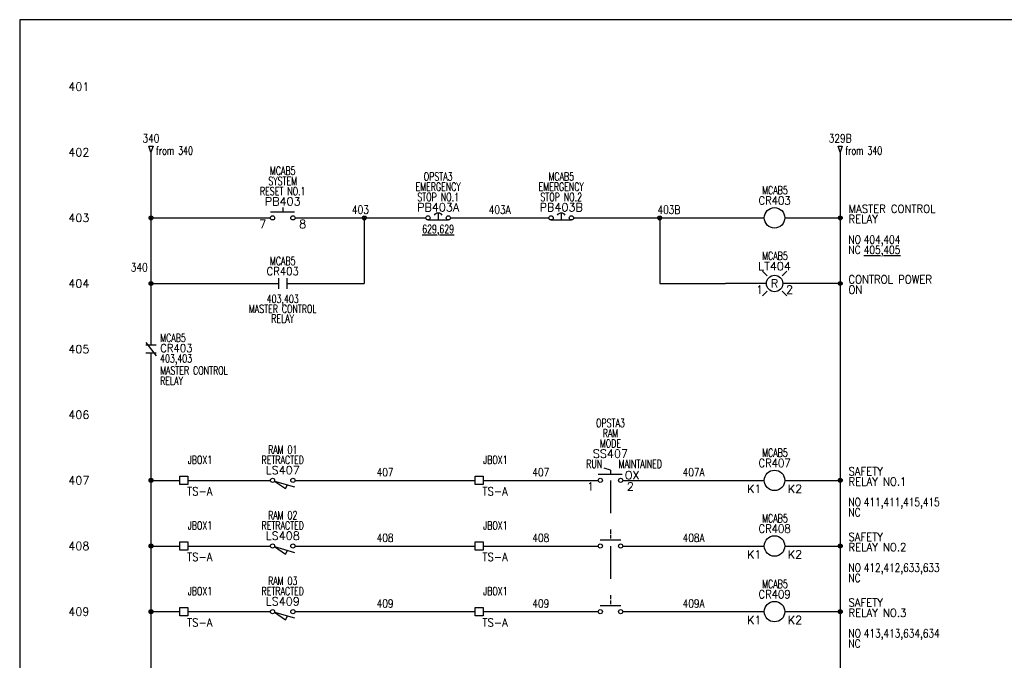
# Model space of a CAD drawing. Header units: inches. Extents: x 0 to 30, y 0 to 19.
# Tile 2 of 3: x 0 to 15, y 9.3 to 19. Entities that reach past the tile are written whole.
import ezdxf
from ezdxf.enums import TextEntityAlignment as Align

# ---------------------------------------------------------------- set-up
doc = ezdxf.new("R2010")
doc.units = ezdxf.units.IN
doc.header["$MEASUREMENT"] = 0
doc.linetypes.add('DASHED', pattern=[0.75, 0.5, -0.25])
for name, color, linetype in [('BLK_14AWG', 252, 'Continuous'), ('DESC', 1, 'Continuous'), ('DESCCHILD', 7, 'Continuous'), ('LINK', 8, 'DASHED'), ('LOC', 140, 'Continuous'), ('MISC', 30, 'Continuous'), ('POS', 7, 'Continuous'), ('RED_18AWG', 1, 'Continuous'), ('SYMS', 7, 'Continuous'), ('TAGS', 30, 'Continuous'), ('TERMS', 6, 'Continuous'), ('WHT_16AWG', 7, 'Continuous'), ('WIRECOPY', 52, 'Continuous'), ('WIRENO', 3, 'Continuous'), ('WIREREF_DEST', 62, 'Continuous'), ('XREF', 7, 'Continuous'), ('XREFCHILD', 7, 'Continuous')]:
    doc.layers.add(name, color=color, linetype=linetype)
doc.layers.add('Viewports', color=3, linetype='Continuous', plot=False)
doc.styles.add('WD', font='romans.shx')

# ---------------------------------------------------------------- blocks, each defined once
blk = doc.blocks.new('WD_MLRH')
at = {"style": 'WD'}
blk.add_attdef('RUNGFIRST', text='', height=0.125, dxfattribs=at).set_placement((-0.25, 0), align=Align.MIDDLE_RIGHT)
at = {"style": 'WD', "flags": 1}
for tag, p in [('RUNGHORV', (-0.25, -0.127)), ('RUNGINC', (-0.25, -0.163)), ('WIREMODE', (-0.25, -0.281)), ('RUNGDIST', (-0.25, -0.2)), ('RUNGCNT', (-0.25, -0.237)), ('WIREFMT', (-0.25, -0.321)), ('WIRE-START', (-0.25, -0.356)), ('WIRE-GSUF', (-0.25, -0.396)), ('PH3SPACE', (-0.25, -0.437))]:
    blk.add_attdef(tag, text='', height=0.025, dxfattribs=at).set_placement(p, align=Align.RIGHT)
blk = doc.blocks.new('WDDOT')
for radius in [0.03, 0.0187, 0.00929]:
    blk.add_circle((0, 0), radius)
blk = doc.blocks.new('HSS112')
for p, q in [((0, 0.156), (-0.094, 0.188)), ((0, 0.156), (0, 0.094)), ((-0.185, 0.094), (0.18, 0.094))]:
    blk.add_line(p, q)
for centre in [(-0.155, 0), (0.155, 0)]:
    blk.add_circle(centre, 0.0322)
at = {"style": 'WD', "width": 0.7}
for tag, p in [('INST', (0, 0.982)), ('LOC', (0, 0.812)), ('DESC1', (0, 0.656)), ('DESC2', (0, 0.5)), ('XREF', (0, -0.219))]:
    blk.add_attdef(tag, text='', height=0.125, dxfattribs=at).set_placement(p, align=Align.CENTER)
at = {"style": 'WD'}
blk.add_attdef('TAG1', text='', height=0.125, dxfattribs=at).set_placement((0, 0.344), align=Align.CENTER)
at = {"style": 'WD', "width": 0.7}
blk.add_attdef('POS1', text='', height=0.125, dxfattribs=at).set_placement((-0.125, 0.188), align=Align.RIGHT)
blk.add_attdef('POS2', (0.125, 0.188), '', height=0.125, dxfattribs=at)
at = {"style": 'WD'}
for tag, p, height in [('X2LINK', (0, 0.219), 0.01), ('X8LINK', (0, 0), 0.01), ('STATE', (0.219, 0.016), 0.125)]:
    blk.add_attdef(tag, p, '', height=height, dxfattribs=at)
for tag, p, height, flags in [('FAMILY', (0.205, 0.152), 0.01, 9), ('X4TERM01', (-0.188, 0), 0.0125, 1), ('X1TERM02', (0.188, 0), 0.0125, 1), ('CONTACT', (0.205, 0.136), 0.01, 1)]:
    blk.add_attdef(tag, p, '', height=height, dxfattribs=dict(at, flags=flags))
at = {"linetype": 'Continuous', "style": 'WD', "flags": 9}
for tag, p in [('ASSYCODE', (0.25, 0.094)), ('MFG', (0.23, 0.108)), ('CAT', (0.232, 0.121))]:
    blk.add_attdef(tag, text='', height=0.01, dxfattribs=at).set_placement(p, align=Align.CENTER)
at = {"linetype": 'Continuous', "style": 'WD', "flags": 8}
blk.add_attdef('TERM01', text='', height=0.125, dxfattribs=at).set_placement((-0.25, -0.031), align=Align.TOP_RIGHT)
blk.add_attdef('TERM02', text='', height=0.125, dxfattribs=at).set_placement((0.25, -0.031), align=Align.TOP_LEFT)
blk = doc.blocks.new('HLS11')
at = {"linetype": 'Continuous'}
for p, q in [((-0.125, -0.01), (0.041, -0.124)), ((-0.125, -0.01), (0.179, -0.097)), ((0.041, -0.124), (0.073, -0.067))]:
    blk.add_line(p, q, dxfattribs=at)
for centre in [(-0.155, 0), (0.155, 0)]:
    blk.add_circle(centre, 0.0322)
at = {"style": 'WD', "width": 0.7}
for tag, p in [('INST', (0, 0.719)), ('LOC', (0, 0.562)), ('DESC1', (0, 0.406)), ('DESC2', (0, 0.25)), ('XREF', (0, -0.299)), ('WDTAGALT', (0.006, -0.438))]:
    blk.add_attdef(tag, text='', height=0.125, dxfattribs=at).set_placement(p, align=Align.CENTER)
at = {"style": 'WD'}
blk.add_attdef('TAG1', text='', height=0.125, dxfattribs=at).set_placement((0, 0.094), align=Align.CENTER)
for tag, p, height, flags in [('X4TERM01', (-0.188, 0), 0.0125, 1), ('CONTACT', (0.038, 0.02), 0.01, 1), ('FAMILY', (0.038, 0.037), 0.01, 9), ('X1TERM02', (0.188, 0), 0.0125, 1)]:
    blk.add_attdef(tag, p, '', height=height, dxfattribs=dict(at, flags=flags))
for tag, p in [('X2LINK', (0, 0.031)), ('X8LINK', (0, -0.156))]:
    blk.add_attdef(tag, p, '', height=0.01, dxfattribs=at)
at = {"linetype": 'Continuous', "style": 'WD', "flags": 9}
for tag, p in [('CAT', (0.063, -0.007)), ('ASSYCODE', (0.062, -0.047)), ('MFG', (0.063, -0.027))]:
    blk.add_attdef(tag, text='', height=0.01, dxfattribs=at).set_placement(p, align=Align.CENTER)
at = {"linetype": 'Continuous', "style": 'WD', "flags": 8}
blk.add_attdef('TERM01', text='', height=0.125, dxfattribs=at).set_placement((-0.25, -0.031), align=Align.TOP_RIGHT)
blk.add_attdef('TERM02', text='', height=0.125, dxfattribs=at).set_placement((0.25, -0.031), align=Align.TOP_LEFT)
blk = doc.blocks.new('HCR1')
blk.add_circle((0, 0), 0.156)
at = {"style": 'WD'}
for tag, width, p in [('INST', 0.7, (0.006, 0.528)), ('LOC', 0.7, (0.006, 0.359)), ('TAG1', 0.9, (0, 0.202))]:
    blk.add_attdef(tag, text='', height=0.125, dxfattribs=dict(at, width=width)).set_placement(p, align=Align.CENTER)
at = {"style": 'WD', "flags": 9}
blk.add_attdef('FAMILY', text='', height=0.01, dxfattribs=at).set_placement((-0.005, 0.17), align=Align.CENTER)
at = {"linetype": 'Continuous', "style": 'WD', "flags": 1}
for tag, p in [('CAT', (0, 0.159)), ('MFG', (0, 0.14))]:
    blk.add_attdef(tag, text='', height=0.01, dxfattribs=at).set_placement(p, align=Align.MIDDLE)
at = {"style": 'WD'}
for tag, p, width in [('DESC1', (1.126, 0.076), 0.9), ('DESC2', (1.126, -0.081), 0.9), ('DESC3', (1.126, -0.237), 0.9), ('XREFNO', (1.359, -0.393), 0.8), ('XREFNC', (1.359, -0.549), 0.8)]:
    blk.add_attdef(tag, p, '', height=0.125, dxfattribs=dict(at, width=width))
at = {"style": 'WD', "flags": 1}
for tag, p in [('X4TERM01', (-0.156, 0)), ('X1TERM02', (0.156, 0))]:
    blk.add_attdef(tag, p, '', height=0.0125, dxfattribs=at)
at = {"linetype": 'Continuous', "style": 'WD', "flags": 9}
blk.add_attdef('ASSYCODE', text='', height=0.01, dxfattribs=at).set_placement((0, 0.125), align=Align.CENTER)
at = {"linetype": 'Continuous', "style": 'WD'}
blk.add_attdef('TERM01', text='', height=0.125, dxfattribs=at).set_placement((-0.2, -0.066), align=Align.TOP_RIGHT)
blk.add_attdef('TERM02', text='', height=0.125, dxfattribs=at).set_placement((0.2, -0.066), align=Align.TOP_LEFT)
at = {"style": 'WD', "width": 0.8, "flags": 8}
for tag, p in [('NO', (1.126, -0.393)), ('NC', (1.126, -0.549))]:
    blk.add_attdef(tag, p, '', height=0.125, dxfattribs=at)
blk = doc.blocks.new('HA1D2')
blk.add_lwpolyline([(0, 0.094), (0.031, 0.094), (0, 0), (-0.031, 0.094), (0, 0.094)])
at = {"style": 'WD', "width": 0.8, "flags": 8}
blk.add_attdef('WIRENO', text='', height=0.125, dxfattribs=at).set_placement((0, 0.15), align=Align.CENTER)
at = {"style": 'WD', "flags": 1}
for tag, p in [('X8TERM01', (0, 0)), ('SIGCODE', (0.026, 0.066))]:
    blk.add_attdef(tag, p, '', height=0.01, dxfattribs=at)
at = {"style": 'WD', "width": 0.7}
for tag, p in [('XREF', (0.077, -0.037)), ('DESC1', (0.077, -0.206))]:
    blk.add_attdef(tag, p, '', height=0.125, dxfattribs=at)
blk = doc.blocks.new('HT0W01')
for p, q in [((-0.062, 0.062), (0.062, 0.062)), ((-0.062, -0.062), (-0.062, 0.062)), ((0.062, 0.062), (0.062, -0.062)), ((0.062, -0.062), (-0.062, -0.062))]:
    blk.add_line(p, q)
at = {"style": 'WD'}
for tag, p, width in [('INST', (0.062, 0.42), 0.7), ('LOC', (0.062, 0.25), 0.7), ('DESC1', (0.05, -0.385), 0.8)]:
    blk.add_attdef(tag, p, '', height=0.125, dxfattribs=dict(at, width=width))
at = {"linetype": 'Continuous', "style": 'WD', "width": 0.8, "flags": 8}
blk.add_attdef('WIRENO', text='', height=0.125, dxfattribs=at).set_placement((0, 0.094), align=Align.CENTER)
at = {"style": 'WD', "flags": 1}
for tag, p, height in [('X4TERM01', (-0.062, 0), 0.0125), ('X4TERMDESC01', (-0.055, -0.023), 0.025), ('X2TERMDESC01', (-0.006, 0.029), 0.025), ('X2TERM01', (0, 0.062), 0.0125), ('STRIPSEQ', (0, 0), 0.00125), ('X1TERMDESC01', (0.039, 0.007), 0.025), ('X1TERM01', (0.062, 0), 0.0125), ('LINKTERM', (0, -0.002), 0.00125), ('X8TERM01', (0, -0.062), 0.0125), ('X8TERMDESC01', (0, -0.054), 0.025)]:
    blk.add_attdef(tag, p, '', height=height, dxfattribs=at)
at = {"linetype": 'Continuous', "style": 'WD'}
for tag, p, height, width, flags in [('TAGSTRIP', (0.05, -0.229), 0.125, 0.9, 8), ('CAT', (0.213, -0.406), 0.109, 0.8, 1), ('DESC2', (0.05, -0.541), 0.125, 0.8, 8), ('DESC3', (0.05, -0.698), 0.125, 0.8, 8)]:
    blk.add_attdef(tag, p, '', height=height, dxfattribs=dict(at, width=width, flags=flags))
at = {"linetype": 'Continuous', "style": 'WD', "width": 0.8, "flags": 1}
blk.add_attdef('MFG', text='', height=0.109, dxfattribs=at).set_placement((0.088, -0.406), align=Align.RIGHT)
at = {"style": 'WD', "width": 0.7, "flags": 1}
blk.add_attdef('ASSYCODE', (0.062, -0.281), '', height=0.01, dxfattribs=at)
blk = doc.blocks.new('HSS21')
for p, q in [((0, 0.168), (0, 0.115)), ((-0.156, 0.094), (0.156, 0.094))]:
    blk.add_line(p, q)
for centre in [(-0.155, 0), (0.155, 0)]:
    blk.add_circle(centre, 0.0322)
at = {"style": 'WD', "width": 0.7}
for tag, p in [('INST', (0, 0.826)), ('LOC', (0, 0.656)), ('DESC1', (0, 0.5)), ('DESC2', (0, 0.344)), ('XREF', (0, -0.219))]:
    blk.add_attdef(tag, text='', height=0.125, dxfattribs=at).set_placement(p, align=Align.CENTER)
at = {"style": 'WD'}
blk.add_attdef('TAG2', text='', height=0.125, dxfattribs=at).set_placement((0, 0.188), align=Align.CENTER)
for tag, p in [('X2LINK', (0, 0.188)), ('X8LINK', (0, 0))]:
    blk.add_attdef(tag, p, '', height=0.01, dxfattribs=at)
for tag, p, height, flags in [('X4TERM01', (-0.188, 0), 0.0125, 1), ('CONTACT', (0.056, 0.111), 0.01, 9), ('FAMILY', (0.056, 0.127), 0.01, 9), ('X1TERM02', (0.188, 0), 0.0125, 1)]:
    blk.add_attdef(tag, p, '', height=height, dxfattribs=dict(at, flags=flags))
at = {"style": 'WD', "width": 0.8}
blk.add_attdef('STATE', (0.219, 0.016), '', height=0.125, dxfattribs=at)
at = {"linetype": 'Continuous', "style": 'WD', "flags": 8}
blk.add_attdef('TERM01', text='', height=0.125, dxfattribs=at).set_placement((-0.25, -0.031), align=Align.TOP_RIGHT)
blk.add_attdef('TERM02', text='', height=0.125, dxfattribs=at).set_placement((0.25, -0.031), align=Align.TOP_LEFT)
blk = doc.blocks.new('HLT1R')
for p, q in [((-0.115, 0.115), (-0.186, 0.186)), ((0.115, 0.115), (0.186, 0.186)), ((-0.115, -0.115), (-0.186, -0.186)), ((0.115, -0.115), (0.186, -0.186))]:
    blk.add_line(p, q)
blk.add_circle((0, 0), 0.125)
at = {"style": 'WD', "width": 0.7}
for tag, p in [('INST', (0.006, 0.528)), ('LOC', (0.006, 0.359))]:
    blk.add_attdef(tag, text='', height=0.125, dxfattribs=at).set_placement(p, align=Align.CENTER)
at = {"style": 'WD'}
blk.add_attdef('TAG1', text='', height=0.125, dxfattribs=at).set_placement((0, 0.202), align=Align.CENTER)
at = {"style": 'WD', "flags": 9}
blk.add_attdef('FAMILY', text='', height=0.01, dxfattribs=at).set_placement((-0.005, 0.161), align=Align.CENTER)
at = {"style": 'WD'}
blk.add_attdef('COLOR', text='', height=0.125, dxfattribs=at).set_placement((0, 0), align=Align.MIDDLE)
at = {"style": 'WD', "flags": 1}
for tag, p in [('X4TERM01', (-0.125, 0)), ('X1TERM02', (0.125, 0))]:
    blk.add_attdef(tag, p, '', height=0.0125, dxfattribs=at)
at = {"linetype": 'Continuous', "style": 'WD', "flags": 9}
blk.add_attdef('ASSYCODE', text='', height=0.01, dxfattribs=at).set_placement((-0.003, 0.098), align=Align.CENTER)
at = {"linetype": 'Continuous', "style": 'WD', "flags": 1}
for tag, p in [('MFG', (0, 0.121)), ('CAT', (0, 0.14))]:
    blk.add_attdef(tag, text='', height=0.01, dxfattribs=at).set_placement(p, align=Align.MIDDLE)
at = {"style": 'WD'}
for tag, p, width in [('DESC1', (1.125, 0), 0.9), ('WDTAGALT', (1.125, -0.312), 0.7)]:
    blk.add_attdef(tag, p, '', height=0.125, dxfattribs=dict(at, width=width))
at = {"linetype": 'Continuous', "style": 'WD', "flags": 8}
blk.add_attdef('TERM01', text='', height=0.125, dxfattribs=at).set_placement((-0.175, -0.031), align=Align.TOP_RIGHT)
blk.add_attdef('TERM02', text='', height=0.125, dxfattribs=at).set_placement((0.175, -0.031), align=Align.TOP_LEFT)
at = {"style": 'WD', "width": 0.9}
blk.add_attdef('DESC2', text='', height=0.125, dxfattribs=at).set_placement((1.125, -0.031), align=Align.TOP_LEFT)
blk = doc.blocks.new('HPB11')
for p, q in [((0, 0.156), (0, 0.094)), ((-0.185, 0.094), (0.18, 0.094))]:
    blk.add_line(p, q)
for centre in [(-0.155, 0), (0.155, 0)]:
    blk.add_circle(centre, 0.0322)
at = {"style": 'WD', "width": 0.7}
for tag, p in [('INST', (0, 0.826)), ('LOC', (0, 0.656)), ('DESC1', (0, 0.5)), ('DESC2', (0, 0.344)), ('XREF', (0, -0.219))]:
    blk.add_attdef(tag, text='', height=0.125, dxfattribs=at).set_placement(p, align=Align.CENTER)
at = {"style": 'WD'}
blk.add_attdef('TAG1', text='', height=0.125, dxfattribs=at).set_placement((0, 0.188), align=Align.CENTER)
for tag, p in [('X2LINK', (0, 0.219)), ('X8LINK', (0, 0))]:
    blk.add_attdef(tag, p, '', height=0.01, dxfattribs=at)
for tag, p, height, flags in [('FAMILY', (0.205, 0.152), 0.01, 9), ('X4TERM01', (-0.188, 0), 0.0125, 1), ('X1TERM02', (0.188, 0), 0.0125, 1), ('CONTACT', (0.205, 0.136), 0.01, 1)]:
    blk.add_attdef(tag, p, '', height=height, dxfattribs=dict(at, flags=flags))
at = {"linetype": 'Continuous', "style": 'WD', "flags": 9}
for tag, p in [('ASSYCODE', (0.23, 0.071)), ('MFG', (0.228, 0.089)), ('CAT', (0.23, 0.108))]:
    blk.add_attdef(tag, text='', height=0.01, dxfattribs=at).set_placement(p, align=Align.CENTER)
at = {"linetype": 'Continuous', "style": 'WD', "flags": 8}
blk.add_attdef('TERM01', text='', height=0.125, dxfattribs=at).set_placement((-0.25, -0.031), align=Align.TOP_RIGHT)
blk.add_attdef('TERM02', text='', height=0.125, dxfattribs=at).set_placement((0.25, -0.031), align=Align.TOP_LEFT)
blk = doc.blocks.new('HCR21')
at = {"linetype": 'Continuous'}
for p, q in [((-0.062, 0.08), (-0.062, -0.08)), ((0.062, 0.08), (0.062, -0.08))]:
    blk.add_line(p, q, dxfattribs=at)
at = {"style": 'WD'}
for tag, width, p in [('INST', 0.7, (0, 0.451)), ('LOC', 0.7, (0, 0.281)), ('TAG2', 0.9, (0, 0.125)), ('XREF', 0.7, (0, -0.297)), ('DESC1', 0.7, (0, -0.449)), ('DESC2', 0.7, (0, -0.597)), ('DESC3', 0.7, (0, -0.744))]:
    blk.add_attdef(tag, text='', height=0.125, dxfattribs=dict(at, width=width)).set_placement(p, align=Align.CENTER)
for tag, p, height, flags in [('X4TERM01', (-0.062, 0), 0.0125, 1), ('X1TERM02', (0.062, 0), 0.0125, 1), ('CONTACT', (0.097, 0.036), 0.01, 1), ('FAMILY', (0.097, 0.053), 0.01, 9)]:
    blk.add_attdef(tag, p, '', height=height, dxfattribs=dict(at, flags=flags))
for tag, p in [('X2LINK', (0, 0.125)), ('X8LINK', (0, -0.125))]:
    blk.add_attdef(tag, p, '', height=0.01, dxfattribs=at)
at = {"linetype": 'Continuous', "style": 'WD', "flags": 8}
blk.add_attdef('TERM01', text='', height=0.125, dxfattribs=at).set_placement((-0.125, -0.016), align=Align.TOP_RIGHT)
blk.add_attdef('TERM02', text='', height=0.125, dxfattribs=at).set_placement((0.125, -0.016), align=Align.TOP_LEFT)
blk = doc.blocks.new('VCR22')
at = {"linetype": 'Continuous'}
for p, q in [((-0.08, 0.1), (0.08, -0.1)), ((0.08, 0.062), (-0.08, 0.062)), ((0.08, -0.063), (-0.08, -0.063))]:
    blk.add_line(p, q, dxfattribs=at)
at = {"style": 'WD'}
for tag, p, width in [('INST', (0.141, 0.266), 0.7), ('LOC', (0.141, 0.109), 0.7), ('TAG2', (0.141, -0.047), 0.9), ('XREF', (0.139, -0.205), 0.7), ('DESC1', (0.139, -0.388), 0.7), ('DESC2', (0.139, -0.545), 0.7), ('DESC3', (0.139, -0.701), 0.7)]:
    blk.add_attdef(tag, p, '', height=0.125, dxfattribs=dict(at, width=width))
at = {"linetype": 'Continuous', "style": 'WD', "flags": 8}
blk.add_attdef('TERM01', text='', height=0.125, dxfattribs=at).set_placement((-0.039, 0.156), align=Align.RIGHT)
at = {"style": 'WD'}
for tag, p, flags in [('FAMILY', (-0.19, -0.001), 9), ('CONTACT', (-0.19, -0.022), 1)]:
    blk.add_attdef(tag, p, '', height=0.0125, dxfattribs=dict(at, flags=flags))
at = {"color": 7, "style": 'WD'}
for tag, p in [('X4LINK', (-0.176, 0)), ('X1LINK', (0.156, 0))]:
    blk.add_attdef(tag, p, '', height=0.0125, dxfattribs=at)
at = {"color": 7, "style": 'WD', "flags": 1}
for tag, p in [('X2TERM01', (0, 0.062)), ('X8TERM02', (0, -0.063))]:
    blk.add_attdef(tag, p, '', height=0.0125, dxfattribs=at)
at = {"linetype": 'Continuous', "style": 'WD', "flags": 8}
blk.add_attdef('TERM02', text='', height=0.125, dxfattribs=at).set_placement((-0.039, -0.156), align=Align.TOP_RIGHT)
blk = doc.blocks.new('HPB12M')
for p, q in [((0, 0.074), (0, -0.031)), ((-0.156, -0.032), (0.156, -0.032))]:
    blk.add_line(p, q)
for centre in [(-0.155, 0), (0.155, 0)]:
    blk.add_circle(centre, 0.0322)
blk.add_arc((0, -0.006), 0.0781, 36.8699, 143.1301)
at = {"style": 'WD', "width": 0.7}
for tag, p in [('INST', (0, 0.738)), ('LOC', (0, 0.568)), ('DESC1', (0, 0.412)), ('DESC2', (0, 0.255)), ('XREF', (0, -0.232))]:
    blk.add_attdef(tag, text='', height=0.125, dxfattribs=at).set_placement(p, align=Align.CENTER)
at = {"style": 'WD'}
blk.add_attdef('TAG1', text='', height=0.125, dxfattribs=at).set_placement((0, 0.099), align=Align.CENTER)
for tag, p, height, flags in [('X4TERM01', (-0.188, 0), 0.0125, 1), ('CONTACT', (0.054, 0.042), 0.01, 9), ('FAMILY', (0.054, 0.058), 0.01, 9), ('X1TERM02', (0.188, 0), 0.0125, 1)]:
    blk.add_attdef(tag, p, '', height=height, dxfattribs=dict(at, flags=flags))
for tag, p in [('X2LINK', (0, 0.125)), ('X8LINK', (0, -0.094))]:
    blk.add_attdef(tag, p, '', height=0.01, dxfattribs=at)
at = {"linetype": 'Continuous', "style": 'WD', "flags": 9}
for tag, p in [('MFG', (0.076, 0)), ('CAT', (0.076, 0.017)), ('ASSYCODE', (0.076, -0.017))]:
    blk.add_attdef(tag, text='', height=0.01, dxfattribs=at).set_placement(p, align=Align.CENTER)
at = {"linetype": 'Continuous', "style": 'WD', "flags": 8}
blk.add_attdef('TERM01', text='', height=0.125, dxfattribs=at).set_placement((-0.25, -0.016), align=Align.TOP_RIGHT)
blk.add_attdef('TERM02', text='', height=0.125, dxfattribs=at).set_placement((0.25, -0.016), align=Align.TOP_LEFT)
blk = doc.blocks.new('WD_WNH')
at = {"linetype": 'Continuous', "style": 'WD', "width": 0.8}
blk.add_attdef('WIRENO', text='', height=0.125, dxfattribs=at).set_placement((0, 0.062), align=Align.CENTER)
at = {"style": 'WD', "flags": 1}
for tag, p in [('W01USER', (0, 0.078)), ('W02USER', (0, 0.07)), ('W03USER', (0, 0.062)), ('W04USER', (0, 0.055)), ('W05USER', (0, 0.047)), ('W06USER', (0, 0.039)), ('W07USER', (0, 0.031)), ('W08USER', (0, 0.023)), ('W09USER', (0, 0.016)), ('W10USER', (0, 0.008))]:
    blk.add_attdef(tag, text='', height=0.005, dxfattribs=at).set_placement(p, align=Align.CENTER)
blk = doc.blocks.new('WD_WNV')
at = {"linetype": 'Continuous', "style": 'WD', "width": 0.8}
blk.add_attdef('WIRENO', text='', height=0.125, dxfattribs=at).set_placement((-0.05, 0), align=Align.MIDDLE_RIGHT)
at = {"style": 'WD', "flags": 1}
for tag, p in [('W01USER', (-0.062, 0.094)), ('W02USER', (-0.062, 0.086)), ('W03USER', (-0.062, 0.078)), ('W04USER', (-0.062, 0.07)), ('W05USER', (-0.062, 0.062)), ('W06USER', (-0.062, 0.055)), ('W07USER', (-0.062, 0.047)), ('W08USER', (-0.062, 0.039)), ('W09USER', (-0.062, 0.031)), ('W10USER', (-0.062, 0.023))]:
    blk.add_attdef(tag, text='', height=0.005, dxfattribs=at).set_placement(p, align=Align.CENTER)
blk = doc.blocks.new('WD_WCH')
at = {"linetype": 'Continuous', "style": 'WD', "width": 0.8}
blk.add_attdef('WIRECOPY', text='', height=0.125, dxfattribs=at).set_placement((0, 0.0625), align=Align.CENTER)

msp = doc.modelspace()

# ---------------------------------------------------------------- linework, layer by layer
at = {"layer": 'BLK_14AWG'}
for p, q in [((2, 17), (2, 14.062)), ((2, 16), (3.82, 16)), ((2, 15), (3.945, 15)), ((2, 13.938), (2, 1)), ((2, 12), (2.438, 12)), ((2.562, 12), (3.82, 12)), ((2, 11), (2.438, 11)), ((2.562, 11), (3.819, 11)), ((2, 10), (2.438, 10)), ((2.562, 10), (3.819, 10))]:
    msp.add_line(p, q, dxfattribs=at)
at = {"layer": 'LINK'}
for points in [[(9, 12), (9, 11.188)], [(9, 11), (9, 10.188)]]:
    msp.add_lwpolyline(points, dxfattribs=at)
at = {"layer": 'RED_18AWG'}
for p, q in [((4.194, 16), (6.188, 16)), ((5.25, 16), (5.25, 15)), ((6.562, 16), (8.062, 16)), ((8.438, 16), (11.344, 16)), ((9.75, 16), (9.75, 15)), ((4.069, 15), (5.25, 15)), ((9.75, 15), (10.75, 15)), ((11.375, 15), (10.75, 15)), ((4.194, 12), (6.938, 12)), ((7.062, 12), (8.812, 12)), ((9.188, 12), (11.344, 12)), ((4.194, 11), (6.938, 11)), ((7.062, 11), (8.812, 11)), ((9.188, 11), (11.344, 11)), ((4.194, 10), (6.938, 10)), ((7.062, 10), (8.812, 10)), ((9.188, 10), (11.344, 10))]:
    msp.add_line(p, q, dxfattribs=at)
at = {"layer": 'Viewports'}
msp.add_lwpolyline([(0, 0), (30, 0), (30, 19.02), (0, 19.02)], close=True, dxfattribs=at)
at = {"layer": 'WHT_16AWG'}
for p, q in [((12.5, 17), (12.5, 1)), ((11.656, 16), (12.5, 16)), ((12.5, 15), (11.625, 15)), ((11.656, 12), (12.5, 12)), ((11.656, 11), (12.5, 11)), ((11.656, 10), (12.5, 10))]:
    msp.add_line(p, q, dxfattribs=at)

# ---------------------------------------------------------------- block references
at = {"layer": 'SYMS'}
ref = msp.add_blockref('WD_MLRH', (1.312, 18), dxfattribs=at)
ref.add_attrib('RUNGFIRST', '401', dxfattribs={"layer": 'MISC', "height": 0.125, "style": 'WD'}).set_placement((1.062, 18), align=Align.MIDDLE_RIGHT)
ref = msp.add_blockref('HA1D2', (2, 17), dxfattribs=at)
ref.add_attrib('WIRENO', '340', dxfattribs={"layer": 'WIREREF_DEST', "height": 0.125, "style": 'WD', "width": 0.8, "flags": 8}).set_placement((2, 17.15), align=Align.CENTER)
ref.add_attrib('XREF', 'from 340', (2.077, 16.963), dxfattribs={"layer": 'XREF', "height": 0.125, "style": 'WD', "width": 0.7})
ref = msp.add_blockref('HA1D2', (12.5, 17), dxfattribs=at)
ref.add_attrib('WIRENO', '329B', dxfattribs={"layer": 'WIREREF_DEST', "height": 0.125, "style": 'WD', "width": 0.8, "flags": 8}).set_placement((12.5, 17.15), align=Align.CENTER)
ref.add_attrib('XREF', 'from 340', (12.577, 16.963), dxfattribs={"layer": 'XREF', "height": 0.125, "style": 'WD', "width": 0.7})
ref = msp.add_blockref('HPB11', (4.007, 16), dxfattribs=at)
ref.add_attrib('TERM01', '7', dxfattribs={"layer": 'TERMS', "linetype": 'Continuous', "height": 0.125, "style": 'WD', "flags": 8}).set_placement((3.757, 15.969), align=Align.TOP_RIGHT)
ref.add_attrib('TERM02', '8', dxfattribs={"layer": 'TERMS', "linetype": 'Continuous', "height": 0.125, "style": 'WD', "flags": 8}).set_placement((4.257, 15.969), align=Align.TOP_LEFT)
ref.add_attrib('LOC', 'MCAB5', dxfattribs={"layer": 'LOC', "height": 0.125, "style": 'WD', "width": 0.7}).set_placement((4.007, 16.656), align=Align.CENTER)
ref.add_attrib('DESC2', 'RESET NO.1', dxfattribs={"layer": 'DESC', "height": 0.125, "style": 'WD', "width": 0.7}).set_placement((4.007, 16.344), align=Align.CENTER)
ref.add_attrib('DESC1', 'SYSTEM', dxfattribs={"layer": 'DESC', "height": 0.125, "style": 'WD', "width": 0.7}).set_placement((4.007, 16.5), align=Align.CENTER)
ref.add_attrib('TAG1', 'PB403', dxfattribs={"layer": 'TAGS', "height": 0.125, "style": 'WD'}).set_placement((4.007, 16.188), align=Align.CENTER)
ref = msp.add_blockref('HPB12M', (6.375, 16), dxfattribs=at)
ref.add_attrib('LOC', 'OPSTA3', dxfattribs={"layer": 'LOC', "height": 0.125, "style": 'WD', "width": 0.7}).set_placement((6.375, 16.568), align=Align.CENTER)
ref.add_attrib('XREF', '%%u629%%u,%%u629%%u', dxfattribs={"layer": 'XREF', "height": 0.125, "style": 'WD', "width": 0.7}).set_placement((6.375, 15.768), align=Align.CENTER)
ref.add_attrib('DESC2', 'STOP NO.1', dxfattribs={"layer": 'DESC', "height": 0.125, "style": 'WD', "width": 0.7}).set_placement((6.375, 16.255), align=Align.CENTER)
ref.add_attrib('DESC1', 'EMERGENCY', dxfattribs={"layer": 'DESC', "height": 0.125, "style": 'WD', "width": 0.7}).set_placement((6.375, 16.412), align=Align.CENTER)
ref.add_attrib('TAG1', 'PB403A', dxfattribs={"layer": 'TAGS', "height": 0.125, "style": 'WD'}).set_placement((6.375, 16.099), align=Align.CENTER)
ref = msp.add_blockref('HPB12M', (8.25, 16), dxfattribs=at)
ref.add_attrib('LOC', 'MCAB5', dxfattribs={"layer": 'LOC', "height": 0.125, "style": 'WD', "width": 0.7}).set_placement((8.25, 16.568), align=Align.CENTER)
ref.add_attrib('DESC2', 'STOP NO.2', dxfattribs={"layer": 'DESC', "height": 0.125, "style": 'WD', "width": 0.7}).set_placement((8.25, 16.255), align=Align.CENTER)
ref.add_attrib('DESC1', 'EMERGENCY', dxfattribs={"layer": 'DESC', "height": 0.125, "style": 'WD', "width": 0.7}).set_placement((8.25, 16.412), align=Align.CENTER)
ref.add_attrib('TAG1', 'PB403B', dxfattribs={"layer": 'TAGS', "height": 0.125, "style": 'WD'}).set_placement((8.25, 16.099), align=Align.CENTER)
ref = msp.add_blockref('HCR1', (11.5, 16), dxfattribs=at)
ref.add_attrib('LOC', 'MCAB5', dxfattribs={"layer": 'LOC', "height": 0.125, "style": 'WD', "width": 0.7}).set_placement((11.506, 16.359), align=Align.CENTER)
ref.add_attrib('NC', 'NC', (12.626, 15.451), dxfattribs={"layer": 'MISC', "height": 0.125, "style": 'WD', "width": 0.8, "flags": 8})
ref.add_attrib('NO', 'NO', (12.626, 15.607), dxfattribs={"layer": 'MISC', "height": 0.125, "style": 'WD', "width": 0.8, "flags": 8})
ref.add_attrib('XREFNC', '%%u405%%u,%%u405%%u', (12.859, 15.451), dxfattribs={"layer": 'XREF', "height": 0.125, "style": 'WD', "width": 0.8})
ref.add_attrib('XREFNO', '404,404', (12.859, 15.607), dxfattribs={"layer": 'XREF', "height": 0.125, "style": 'WD', "width": 0.8})
ref.add_attrib('DESC2', 'RELAY', (12.626, 15.919), dxfattribs={"layer": 'DESC', "height": 0.125, "style": 'WD', "width": 0.9})
ref.add_attrib('DESC1', 'MASTER CONTROL', (12.626, 16.076), dxfattribs={"layer": 'DESC', "height": 0.125, "style": 'WD', "width": 0.9})
ref.add_attrib('TAG1', 'CR403', dxfattribs={"layer": 'TAGS', "height": 0.125, "style": 'WD', "width": 0.9}).set_placement((11.5, 16.202), align=Align.CENTER)
for name, p in [('WDDOT', (2, 16)), ('WDDOT', (5.25, 16)), ('WDDOT', (9.75, 16)), ('WDDOT', (12.5, 16)), ('WDDOT', (2, 15)), ('WDDOT', (12.5, 15)), ('WDDOT', (2, 12)), ('WDDOT', (12.5, 12)), ('HSS21', (9, 11)), ('WDDOT', (2, 11)), ('WDDOT', (12.5, 11)), ('HSS21', (9, 10)), ('WDDOT', (2, 10)), ('WDDOT', (12.5, 10))]:
    msp.add_blockref(name, p, dxfattribs=at)
ref = msp.add_blockref('HLT1R', (11.5, 15), dxfattribs=at)
ref.add_attrib('LOC', 'MCAB5', dxfattribs={"layer": 'LOC', "height": 0.125, "style": 'WD', "width": 0.7}).set_placement((11.506, 15.359), align=Align.CENTER)
ref.add_attrib('DESC2', 'ON', dxfattribs={"layer": 'DESC', "height": 0.125, "style": 'WD', "width": 0.9}).set_placement((12.625, 14.969), align=Align.TOP_LEFT)
ref.add_attrib('DESC1', 'CONTROL POWER', (12.625, 15), dxfattribs={"layer": 'DESC', "height": 0.125, "style": 'WD', "width": 0.9})
ref.add_attrib('TERM02', '2', dxfattribs={"layer": 'TERMS', "linetype": 'Continuous', "height": 0.125, "style": 'WD', "flags": 8}).set_placement((11.675, 14.969), align=Align.TOP_LEFT)
ref.add_attrib('TERM01', '1', dxfattribs={"layer": 'TERMS', "linetype": 'Continuous', "height": 0.125, "style": 'WD', "flags": 8}).set_placement((11.325, 14.969), align=Align.TOP_RIGHT)
ref.add_attrib('TAG1', 'LT404', dxfattribs={"layer": 'TAGS', "height": 0.125, "style": 'WD'}).set_placement((11.5, 15.202), align=Align.CENTER)
ref.add_attrib('COLOR', 'R', dxfattribs={"layer": 'MISC', "height": 0.125, "style": 'WD'}).set_placement((11.5, 15), align=Align.MIDDLE)
ref = msp.add_blockref('HCR21', (4.007, 15), dxfattribs=at)
ref.add_attrib('LOC', 'MCAB5', dxfattribs={"layer": 'LOC', "height": 0.125, "style": 'WD', "width": 0.7}).set_placement((4.007, 15.281), align=Align.CENTER)
ref.add_attrib('XREF', '403,403', dxfattribs={"layer": 'XREFCHILD', "height": 0.125, "style": 'WD', "width": 0.7}).set_placement((4.007, 14.703), align=Align.CENTER)
ref.add_attrib('DESC2', 'RELAY', dxfattribs={"layer": 'DESCCHILD', "height": 0.125, "style": 'WD', "width": 0.7}).set_placement((4.007, 14.403), align=Align.CENTER)
ref.add_attrib('DESC1', 'MASTER CONTROL', dxfattribs={"layer": 'DESCCHILD', "height": 0.125, "style": 'WD', "width": 0.7}).set_placement((4.007, 14.551), align=Align.CENTER)
ref.add_attrib('TAG2', 'CR403', dxfattribs={"layer": 'TAGS', "height": 0.125, "style": 'WD', "width": 0.9}).set_placement((4.007, 15.125), align=Align.CENTER)
ref = msp.add_blockref('VCR22', (2, 14), dxfattribs=at)
ref.add_attrib('LOC', 'MCAB5', (2.141, 14.109), dxfattribs={"layer": 'LOC', "height": 0.125, "style": 'WD', "width": 0.7})
ref.add_attrib('DESC2', 'RELAY', (2.139, 13.455), dxfattribs={"layer": 'DESCCHILD', "height": 0.125, "style": 'WD', "width": 0.7})
ref.add_attrib('DESC1', 'MASTER CONTROL', (2.139, 13.612), dxfattribs={"layer": 'DESCCHILD', "height": 0.125, "style": 'WD', "width": 0.7})
ref.add_attrib('XREF', '403,403', (2.139, 13.795), dxfattribs={"layer": 'XREFCHILD', "height": 0.125, "style": 'WD', "width": 0.7})
ref.add_attrib('TAG2', 'CR403', (2.141, 13.953), dxfattribs={"layer": 'TAGS', "height": 0.125, "style": 'WD', "width": 0.9})
ref = msp.add_blockref('HSS112', (9, 12), dxfattribs=at)
ref.add_attrib('TERM01', '1', dxfattribs={"layer": 'TERMS', "linetype": 'Continuous', "height": 0.125, "style": 'WD', "flags": 8}).set_placement((8.75, 11.969), align=Align.TOP_RIGHT)
ref.add_attrib('TERM02', '2', dxfattribs={"layer": 'TERMS', "linetype": 'Continuous', "height": 0.125, "style": 'WD', "flags": 8}).set_placement((9.25, 11.969), align=Align.TOP_LEFT)
ref.add_attrib('LOC', 'OPSTA3', dxfattribs={"layer": 'LOC', "height": 0.125, "style": 'WD', "width": 0.7}).set_placement((9, 12.812), align=Align.CENTER)
ref.add_attrib('STATE', 'OX', (9.219, 12.016), dxfattribs={"layer": 'MISC', "height": 0.125, "style": 'WD'})
ref.add_attrib('POS2', 'MAINTAINED', (9.125, 12.188), dxfattribs={"layer": 'POS', "height": 0.125, "style": 'WD', "width": 0.7})
ref.add_attrib('POS1', 'RUN', dxfattribs={"layer": 'POS', "height": 0.125, "style": 'WD', "width": 0.7}).set_placement((8.875, 12.188), align=Align.RIGHT)
ref.add_attrib('DESC2', 'MODE', dxfattribs={"layer": 'DESC', "height": 0.125, "style": 'WD', "width": 0.7}).set_placement((9, 12.5), align=Align.CENTER)
ref.add_attrib('DESC1', 'RAM', dxfattribs={"layer": 'DESC', "height": 0.125, "style": 'WD', "width": 0.7}).set_placement((9, 12.656), align=Align.CENTER)
ref.add_attrib('TAG1', 'SS407', dxfattribs={"layer": 'TAGS', "height": 0.125, "style": 'WD'}).set_placement((9, 12.344), align=Align.CENTER)
ref = msp.add_blockref('HLS11', (4.007, 12), dxfattribs=at)
ref.add_attrib('DESC2', 'RETRACTED', dxfattribs={"layer": 'DESC', "height": 0.125, "style": 'WD', "width": 0.7}).set_placement((4.007, 12.25), align=Align.CENTER)
ref.add_attrib('DESC1', 'RAM 01', dxfattribs={"layer": 'DESC', "height": 0.125, "style": 'WD', "width": 0.7}).set_placement((4.007, 12.406), align=Align.CENTER)
ref.add_attrib('TAG1', 'LS407', dxfattribs={"layer": 'TAGS', "height": 0.125, "style": 'WD'}).set_placement((4.007, 12.094), align=Align.CENTER)
ref = msp.add_blockref('HCR1', (11.5, 12), dxfattribs=at)
ref.add_attrib('LOC', 'MCAB5', dxfattribs={"layer": 'LOC', "height": 0.125, "style": 'WD', "width": 0.7}).set_placement((11.506, 12.359), align=Align.CENTER)
ref.add_attrib('NC', 'NC', (12.626, 11.451), dxfattribs={"layer": 'MISC', "height": 0.125, "style": 'WD', "width": 0.8, "flags": 8})
ref.add_attrib('NO', 'NO', (12.626, 11.607), dxfattribs={"layer": 'MISC', "height": 0.125, "style": 'WD', "width": 0.8, "flags": 8})
ref.add_attrib('TERM02', 'K2', dxfattribs={"layer": 'TERMS', "linetype": 'Continuous', "height": 0.125, "style": 'WD'}).set_placement((11.7, 11.934), align=Align.TOP_LEFT)
ref.add_attrib('TERM01', 'K1', dxfattribs={"layer": 'TERMS', "linetype": 'Continuous', "height": 0.125, "style": 'WD'}).set_placement((11.3, 11.934), align=Align.TOP_RIGHT)
ref.add_attrib('XREFNO', '411,411,415,415', (12.859, 11.607), dxfattribs={"layer": 'XREF', "height": 0.125, "style": 'WD', "width": 0.8})
ref.add_attrib('DESC2', 'RELAY NO.1', (12.626, 11.919), dxfattribs={"layer": 'DESC', "height": 0.125, "style": 'WD', "width": 0.9})
ref.add_attrib('DESC1', 'SAFETY', (12.626, 12.076), dxfattribs={"layer": 'DESC', "height": 0.125, "style": 'WD', "width": 0.9})
ref.add_attrib('TAG1', 'CR407', dxfattribs={"layer": 'TAGS', "height": 0.125, "style": 'WD', "width": 0.9}).set_placement((11.5, 12.202), align=Align.CENTER)
ref = msp.add_blockref('HT0W01', (2.5, 12), dxfattribs=at)
ref.add_attrib('LOC', 'JBOX1', (2.562, 12.25), dxfattribs={"layer": 'LOC', "height": 0.125, "style": 'WD', "width": 0.7})
ref.add_attrib('TAGSTRIP', 'TS-A', (2.55, 11.771), dxfattribs={"layer": 'TAGS', "linetype": 'Continuous', "height": 0.125, "style": 'WD', "width": 0.9, "flags": 8})
ref = msp.add_blockref('HT0W01', (7, 12), dxfattribs=at)
ref.add_attrib('LOC', 'JBOX1', (7.062, 12.25), dxfattribs={"layer": 'LOC', "height": 0.125, "style": 'WD', "width": 0.7})
ref.add_attrib('TAGSTRIP', 'TS-A', (7.05, 11.771), dxfattribs={"layer": 'TAGS', "linetype": 'Continuous', "height": 0.125, "style": 'WD', "width": 0.9, "flags": 8})
ref = msp.add_blockref('HLS11', (4.007, 11), dxfattribs=at)
ref.add_attrib('DESC2', 'RETRACTED', dxfattribs={"layer": 'DESC', "height": 0.125, "style": 'WD', "width": 0.7}).set_placement((4.007, 11.25), align=Align.CENTER)
ref.add_attrib('DESC1', 'RAM 02', dxfattribs={"layer": 'DESC', "height": 0.125, "style": 'WD', "width": 0.7}).set_placement((4.007, 11.406), align=Align.CENTER)
ref.add_attrib('TAG1', 'LS408', dxfattribs={"layer": 'TAGS', "height": 0.125, "style": 'WD'}).set_placement((4.007, 11.094), align=Align.CENTER)
ref = msp.add_blockref('HCR1', (11.5, 11), dxfattribs=at)
ref.add_attrib('LOC', 'MCAB5', dxfattribs={"layer": 'LOC', "height": 0.125, "style": 'WD', "width": 0.7}).set_placement((11.506, 11.359), align=Align.CENTER)
ref.add_attrib('NC', 'NC', (12.626, 10.451), dxfattribs={"layer": 'MISC', "height": 0.125, "style": 'WD', "width": 0.8, "flags": 8})
ref.add_attrib('NO', 'NO', (12.626, 10.607), dxfattribs={"layer": 'MISC', "height": 0.125, "style": 'WD', "width": 0.8, "flags": 8})
ref.add_attrib('TERM02', 'K2', dxfattribs={"layer": 'TERMS', "linetype": 'Continuous', "height": 0.125, "style": 'WD'}).set_placement((11.7, 10.934), align=Align.TOP_LEFT)
ref.add_attrib('TERM01', 'K1', dxfattribs={"layer": 'TERMS', "linetype": 'Continuous', "height": 0.125, "style": 'WD'}).set_placement((11.3, 10.934), align=Align.TOP_RIGHT)
ref.add_attrib('XREFNO', '412,412,633,633', (12.859, 10.607), dxfattribs={"layer": 'XREF', "height": 0.125, "style": 'WD', "width": 0.8})
ref.add_attrib('DESC2', 'RELAY NO.2', (12.626, 10.919), dxfattribs={"layer": 'DESC', "height": 0.125, "style": 'WD', "width": 0.9})
ref.add_attrib('DESC1', 'SAFETY', (12.626, 11.076), dxfattribs={"layer": 'DESC', "height": 0.125, "style": 'WD', "width": 0.9})
ref.add_attrib('TAG1', 'CR408', dxfattribs={"layer": 'TAGS', "height": 0.125, "style": 'WD', "width": 0.9}).set_placement((11.5, 11.202), align=Align.CENTER)
ref = msp.add_blockref('HT0W01', (2.5, 11), dxfattribs=at)
ref.add_attrib('LOC', 'JBOX1', (2.562, 11.25), dxfattribs={"layer": 'LOC', "height": 0.125, "style": 'WD', "width": 0.7})
ref.add_attrib('TAGSTRIP', 'TS-A', (2.55, 10.771), dxfattribs={"layer": 'TAGS', "linetype": 'Continuous', "height": 0.125, "style": 'WD', "width": 0.9, "flags": 8})
ref = msp.add_blockref('HT0W01', (7, 11), dxfattribs=at)
ref.add_attrib('LOC', 'JBOX1', (7.062, 11.25), dxfattribs={"layer": 'LOC', "height": 0.125, "style": 'WD', "width": 0.7})
ref.add_attrib('TAGSTRIP', 'TS-A', (7.05, 10.771), dxfattribs={"layer": 'TAGS', "linetype": 'Continuous', "height": 0.125, "style": 'WD', "width": 0.9, "flags": 8})
ref = msp.add_blockref('HLS11', (4.007, 10), dxfattribs=at)
ref.add_attrib('DESC2', 'RETRACTED', dxfattribs={"layer": 'DESC', "height": 0.125, "style": 'WD', "width": 0.7}).set_placement((4.007, 10.25), align=Align.CENTER)
ref.add_attrib('DESC1', 'RAM 03', dxfattribs={"layer": 'DESC', "height": 0.125, "style": 'WD', "width": 0.7}).set_placement((4.007, 10.406), align=Align.CENTER)
ref.add_attrib('TAG1', 'LS409', dxfattribs={"layer": 'TAGS', "height": 0.125, "style": 'WD'}).set_placement((4.007, 10.094), align=Align.CENTER)
ref = msp.add_blockref('HT0W01', (2.5, 10), dxfattribs=at)
ref.add_attrib('LOC', 'JBOX1', (2.562, 10.25), dxfattribs={"layer": 'LOC', "height": 0.125, "style": 'WD', "width": 0.7})
ref.add_attrib('TAGSTRIP', 'TS-A', (2.55, 9.771), dxfattribs={"layer": 'TAGS', "linetype": 'Continuous', "height": 0.125, "style": 'WD', "width": 0.9, "flags": 8})
ref = msp.add_blockref('HT0W01', (7, 10), dxfattribs=at)
ref.add_attrib('LOC', 'JBOX1', (7.062, 10.25), dxfattribs={"layer": 'LOC', "height": 0.125, "style": 'WD', "width": 0.7})
ref.add_attrib('TAGSTRIP', 'TS-A', (7.05, 9.771), dxfattribs={"layer": 'TAGS', "linetype": 'Continuous', "height": 0.125, "style": 'WD', "width": 0.9, "flags": 8})
ref = msp.add_blockref('HCR1', (11.5, 10), dxfattribs=at)
ref.add_attrib('LOC', 'MCAB5', dxfattribs={"layer": 'LOC', "height": 0.125, "style": 'WD', "width": 0.7}).set_placement((11.506, 10.359), align=Align.CENTER)
ref.add_attrib('NC', 'NC', (12.626, 9.451), dxfattribs={"layer": 'MISC', "height": 0.125, "style": 'WD', "width": 0.8, "flags": 8})
ref.add_attrib('NO', 'NO', (12.626, 9.607), dxfattribs={"layer": 'MISC', "height": 0.125, "style": 'WD', "width": 0.8, "flags": 8})
ref.add_attrib('TERM02', 'K2', dxfattribs={"layer": 'TERMS', "linetype": 'Continuous', "height": 0.125, "style": 'WD'}).set_placement((11.7, 9.934), align=Align.TOP_LEFT)
ref.add_attrib('TERM01', 'K1', dxfattribs={"layer": 'TERMS', "linetype": 'Continuous', "height": 0.125, "style": 'WD'}).set_placement((11.3, 9.934), align=Align.TOP_RIGHT)
ref.add_attrib('XREFNO', '413,413,634,634', (12.859, 9.607), dxfattribs={"layer": 'XREF', "height": 0.125, "style": 'WD', "width": 0.8})
ref.add_attrib('DESC2', 'RELAY NO.3', (12.626, 9.919), dxfattribs={"layer": 'DESC', "height": 0.125, "style": 'WD', "width": 0.9})
ref.add_attrib('DESC1', 'SAFETY', (12.626, 10.076), dxfattribs={"layer": 'DESC', "height": 0.125, "style": 'WD', "width": 0.9})
ref.add_attrib('TAG1', 'CR409', dxfattribs={"layer": 'TAGS', "height": 0.125, "style": 'WD', "width": 0.9}).set_placement((11.5, 10.202), align=Align.CENTER)
at = {"layer": 'WIRECOPY'}
ref = msp.add_blockref('WD_WCH', (7.938, 12), dxfattribs=at)
ref.add_attrib('WIRECOPY', '407', dxfattribs={"linetype": 'Continuous', "height": 0.125, "style": 'WD', "width": 0.8}).set_placement((7.938, 12.062), align=Align.CENTER)
ref = msp.add_blockref('WD_WCH', (7.938, 11), dxfattribs=at)
ref.add_attrib('WIRECOPY', '408', dxfattribs={"linetype": 'Continuous', "height": 0.125, "style": 'WD', "width": 0.8}).set_placement((7.938, 11.062), align=Align.CENTER)
ref = msp.add_blockref('WD_WCH', (7.938, 10), dxfattribs=at)
ref.add_attrib('WIRECOPY', '409', dxfattribs={"linetype": 'Continuous', "height": 0.125, "style": 'WD', "width": 0.8}).set_placement((7.938, 10.062), align=Align.CENTER)
at = {"layer": 'WIRENO'}
ref = msp.add_blockref('WD_WNH', (5.191, 16), dxfattribs=at)
ref.add_attrib('WIRENO', '403', dxfattribs={"linetype": 'Continuous', "height": 0.125, "style": 'WD', "width": 0.8}).set_placement((5.191, 16.062), align=Align.CENTER)
ref = msp.add_blockref('WD_WNH', (7.312, 16), dxfattribs=at)
ref.add_attrib('WIRENO', '403A', dxfattribs={"linetype": 'Continuous', "height": 0.125, "style": 'WD', "width": 0.8}).set_placement((7.312, 16.062), align=Align.CENTER)
ref = msp.add_blockref('WD_WNH', (9.891, 16), dxfattribs=at)
ref.add_attrib('WIRENO', '403B', dxfattribs={"linetype": 'Continuous', "height": 0.125, "style": 'WD', "width": 0.8}).set_placement((9.891, 16.062), align=Align.CENTER)
ref = msp.add_blockref('WD_WNV', (2, 15.247), dxfattribs=at)
ref.add_attrib('WIRENO', '340', dxfattribs={"linetype": 'Continuous', "height": 0.125, "style": 'WD', "width": 0.8}).set_placement((1.95, 15.247), align=Align.MIDDLE_RIGHT)
ref = msp.add_blockref('WD_WNH', (5.566, 12), dxfattribs=at)
ref.add_attrib('WIRENO', '407', dxfattribs={"linetype": 'Continuous', "height": 0.125, "style": 'WD', "width": 0.8}).set_placement((5.566, 12.062), align=Align.CENTER)
ref = msp.add_blockref('WD_WNH', (10.266, 12), dxfattribs=at)
ref.add_attrib('WIRENO', '407A', dxfattribs={"linetype": 'Continuous', "height": 0.125, "style": 'WD', "width": 0.8}).set_placement((10.266, 12.062), align=Align.CENTER)
ref = msp.add_blockref('WD_WNH', (5.566, 11), dxfattribs=at)
ref.add_attrib('WIRENO', '408', dxfattribs={"linetype": 'Continuous', "height": 0.125, "style": 'WD', "width": 0.8}).set_placement((5.566, 11.062), align=Align.CENTER)
ref = msp.add_blockref('WD_WNH', (10.266, 11), dxfattribs=at)
ref.add_attrib('WIRENO', '408A', dxfattribs={"linetype": 'Continuous', "height": 0.125, "style": 'WD', "width": 0.8}).set_placement((10.266, 11.062), align=Align.CENTER)
ref = msp.add_blockref('WD_WNH', (5.566, 10), dxfattribs=at)
ref.add_attrib('WIRENO', '409', dxfattribs={"linetype": 'Continuous', "height": 0.125, "style": 'WD', "width": 0.8}).set_placement((5.566, 10.062), align=Align.CENTER)
ref = msp.add_blockref('WD_WNH', (10.266, 10), dxfattribs=at)
ref.add_attrib('WIRENO', '409A', dxfattribs={"linetype": 'Continuous', "height": 0.125, "style": 'WD', "width": 0.8}).set_placement((10.266, 10.062), align=Align.CENTER)

# ---------------------------------------------------------------- texts
at = {"layer": 'MISC', "style": 'WD'}
for s, p in [('402', (1.062, 17)), ('403', (1.062, 16)), ('404', (1.062, 15)), ('405', (1.062, 14)), ('406', (1.062, 13)), ('407', (1.062, 12)), ('408', (1.062, 11)), ('409', (1.062, 10))]:
    msp.add_text(s, height=0.125, dxfattribs=at).set_placement(p, align=Align.MIDDLE_RIGHT)

doc.saveas('drawing.dxf')
